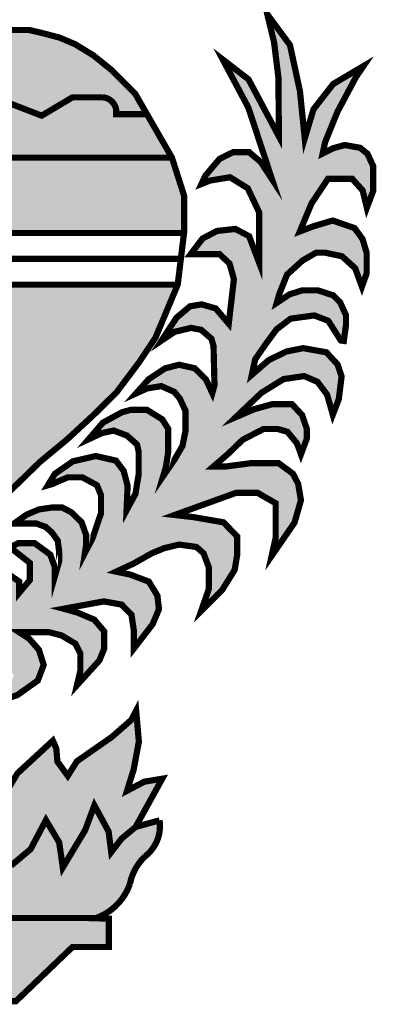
# Model space of a CAD drawing. Header units: millimetres. Extents: x 37.1 to 121.2, y 27.3 to 86.7.
# Tile 6 of 9: x 118.7 to 119.6, y 29 to 31.5. Entities that reach past the tile are written whole.
import ezdxf

# ---------------------------------------------------------------- set-up
doc = ezdxf.new("R2010")
doc.units = ezdxf.units.MM
doc.header["$MEASUREMENT"] = 0
doc.layers.get('0').update_dxf_attribs({"lineweight": 5})
doc.layers.add('TXT', color=114, linetype='Continuous')

# ---------------------------------------------------------------- blocks, each defined once
blk = doc.blocks.new('A$Cfa6a0658')
at = {"layer": 'TXT'}
h = blk.add_hatch(color=94, dxfattribs=at)
h.dxf.hatch_style = 1
h.paths.add_polyline_path([(14.59428916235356, 8.788757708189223), (14.83510375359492, 9.02099359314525), (15.16796189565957, 9.193578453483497), (15.40161090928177, 9.193578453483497), (15.55524430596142, 9.148828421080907), (15.70887770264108, 8.963460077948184), (15.77289872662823, 8.787675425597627), (15.86890893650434, 9.043360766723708), (15.86890893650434, 9.190378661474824), (15.79209223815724, 9.417297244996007), (15.62886208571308, 9.593066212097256), (15.311998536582, 9.593066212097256), (15.02396790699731, 9.513165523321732), (14.72629786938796, 9.385330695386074), (15.13622862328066, 9.775877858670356), (15.49472076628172, 9.996396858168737), (15.82437998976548, 10.04434668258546), (16.03883549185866, 9.951662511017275), (16.19246888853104, 9.747111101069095), (16.28528017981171, 9.424324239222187), (16.38129038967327, 9.67360999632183), (16.42611790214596, 10.03794709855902), (16.36201157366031, 10.23114238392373), (16.18278682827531, 10.42609441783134), (15.80830009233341, 10.49321162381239), (15.53946297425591, 10.43887790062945), (15.25458861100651, 10.30145938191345), (14.98250992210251, 10.06495710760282), (15.03693419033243, 10.31424286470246), (15.20016434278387, 10.55074513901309), (15.37994356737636, 10.7950586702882), (15.60719474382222, 10.96764353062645), (15.98807931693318, 11.01877746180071), (16.2121315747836, 10.93249287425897), (16.41390830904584, 10.61636946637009), (16.46177518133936, 10.60969032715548), (16.49700593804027, 10.86217587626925), (16.49700593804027, 11.02197725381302), (16.404151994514, 11.22748546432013), (16.28890562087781, 11.34253680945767), (16.04246093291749, 11.42243749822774), (15.79601624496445, 11.42243749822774), (15.59115749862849, 11.35852008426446), (15.38314248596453, 11.22110156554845), (15.42178542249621, 11.35610455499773), (15.54978481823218, 11.67570731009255), (15.79947107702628, 11.90262589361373), (16.01708284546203, 12.02726092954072), (16.16111948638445, 12.02726092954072), (16.43319817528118, 11.96972741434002), (16.64441210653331, 11.77797517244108), (16.75326064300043, 11.48075527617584), (16.83007734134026, 11.69487469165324), (16.83007734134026, 12.02406113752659), (16.76285739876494, 12.2477799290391), (16.63434617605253, 12.42234113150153), (16.28225187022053, 12.54379206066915), (15.96218940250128, 12.44790809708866), (15.75417438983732, 12.36800740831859), (15.94299589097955, 12.81935061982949), (16.20547782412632, 13.21247016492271), (16.33991770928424, 13.21247016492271), (16.59915807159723, 13.21247016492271), (16.76558714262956, 13.02710182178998), (16.83280708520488, 12.7490493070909), (16.93521513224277, 13.020702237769), (16.93521513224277, 13.23293942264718), (16.93521513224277, 13.41830776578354), (16.84240384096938, 13.61644390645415), (16.72395854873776, 13.712327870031), (16.47751386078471, 13.75707790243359), (16.2948342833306, 13.70730858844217), (16.12200737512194, 13.62100831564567), (16.16039439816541, 13.79999276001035), (16.35885530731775, 14.2889805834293), (16.6565253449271, 14.84670119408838), (16.77812690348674, 15.0256699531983), (16.29163536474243, 14.73803374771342), (15.97438794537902, 14.33067199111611), (15.83355022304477, 13.86405134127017), (15.75656291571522, 14.62299808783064), (15.59636107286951, 15.36273039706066), (15.23151374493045, 15.85810211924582), (15.34031962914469, 15.40746474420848), (15.41086644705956, 14.83724298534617), (15.41760550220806, 13.89634728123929), (14.92945052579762, 14.81209952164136), (14.51461476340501, 15.1314356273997), (14.92629425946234, 14.35934463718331), (15.30619783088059, 13.20927037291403), (15.12569351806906, 13.48434268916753), (14.93887667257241, 13.64243437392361), (14.68240870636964, 13.64243437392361), (14.46390124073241, 13.53492763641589), (14.23592497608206, 13.266176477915), (14.17288495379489, 13.13151856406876), (14.305874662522, 13.1852719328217), (14.63199374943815, 13.23902530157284), (14.91699606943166, 13.06197014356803), (15.10048603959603, 12.67622266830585), (15.10048603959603, 11.86504402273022), (14.93900462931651, 12.2919025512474), (14.717340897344, 12.40888318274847), (14.42201673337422, 12.37591277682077), (14.19037237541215, 12.25523042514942), (13.99903439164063, 12.00379578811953), (14.25584357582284, 12.00379578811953), (14.46232310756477, 12.00379578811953), (14.62346329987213, 11.85295069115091), (14.69396746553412, 11.60151605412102), (14.611136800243, 10.88543710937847), (14.40235404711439, 11.13128779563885), (14.17582795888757, 11.19619338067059), (13.98909641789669, 11.16585809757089), (13.76982121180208, 10.98130538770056), (13.53173636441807, 10.61533701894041), (13.74162807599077, 10.75609649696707), (14.00474979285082, 10.81864929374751), (14.16815055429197, 10.78735721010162), (14.33236170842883, 10.64501352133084), (14.36648350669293, 10.5274211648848), (14.38196627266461, 9.896136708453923), (14.34707673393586, 9.771533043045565), (14.2447966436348, 9.991236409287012), (14.06194645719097, 10.17072278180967), (13.81093797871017, 10.22642112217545), (13.58471045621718, 10.16763278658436), (13.32129017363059, 9.991236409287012), (13.11984360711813, 9.765337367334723), (13.2965092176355, 9.845802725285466), (13.52580770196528, 9.882929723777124), (13.73655245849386, 9.790088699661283), (13.82373365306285, 9.683272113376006), (13.91667290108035, 9.485214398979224), (13.91667290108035, 9.166474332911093), (13.86711098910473, 8.922003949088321), (13.73979402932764, 8.70426123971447), (13.55694384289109, 8.438129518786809), (13.60032117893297, 8.583563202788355), (13.63734333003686, 8.821853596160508), (13.63734333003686, 9.197938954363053), (13.54129046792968, 9.349568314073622), (13.29646656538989, 9.50119767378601), (13.03304628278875, 9.50119767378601), (12.89344547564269, 9.462909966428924), (12.58664785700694, 9.295799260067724), (12.35730672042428, 9.029667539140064), (12.57116509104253, 9.128704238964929), (12.76019985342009, 9.168921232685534), (12.97401557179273, 9.088471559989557), (13.13519841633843, 8.946127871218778), (13.16309298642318, 8.830778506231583), (13.16309298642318, 8.47180576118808), (13.11037480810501, 8.151403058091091), (12.967830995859, 7.888361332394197), (12.98472128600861, 8.281684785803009), (12.92074291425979, 8.521669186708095), (12.79671017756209, 8.686176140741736), (12.47110291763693, 8.75970861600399), (12.10476276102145, 8.674553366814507), (11.81404503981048, 8.473280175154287), (11.70161371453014, 8.289417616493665), (11.77527414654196, 8.310718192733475), (12.0195009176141, 8.417158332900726), (12.25788433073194, 8.417158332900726), (12.49046703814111, 8.291362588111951), (12.55679128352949, 8.130761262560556), (12.55679128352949, 7.841932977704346), (12.41923778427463, 7.436029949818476), (12.29844661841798, 7.204343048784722), (12.31921826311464, 7.346027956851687), (12.31921826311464, 7.485015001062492), (12.244448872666, 7.695620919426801), (12.08143198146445, 7.854543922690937), (11.93189320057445, 7.933048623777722), (11.77847306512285, 7.933048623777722), (11.55988029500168, 7.902415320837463), (11.35664233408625, 7.816256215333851), (11.15711511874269, 7.674116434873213), (11.3316054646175, 7.674116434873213), (11.51953126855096, 7.674116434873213), (11.66719335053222, 7.620504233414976), (11.7649949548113, 7.532431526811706), (11.86083455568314, 7.400314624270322), (11.88199007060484, 7.23182361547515), (11.88199007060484, 7.064132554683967), (11.81349056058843, 6.826751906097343), (11.81349056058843, 6.976875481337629), (11.74072582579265, 7.175435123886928), (11.49039978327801, 7.358513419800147), (11.22484688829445, 7.358513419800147), (11.09117474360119, 7.294737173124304), (11.41268738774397, 7.040808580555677), (11.41268738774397, 6.767696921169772), (11.23994578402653, 6.56168678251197), (11.23994578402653, 6.7437455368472), (11.01192686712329, 6.8993589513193), (10.72982489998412, 6.932313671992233), (10.56480335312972, 6.860396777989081), (10.37274028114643, 6.710571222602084), (10.53179051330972, 6.710571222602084), (10.7118256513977, 6.668628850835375), (10.81384982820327, 6.566753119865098), (10.81384982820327, 6.413931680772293), (10.65484224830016, 6.26034166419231), (10.32774215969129, 6.06258196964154), (7.143538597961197, 4.756078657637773), (7.128226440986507, 4.126550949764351), (8.072461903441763, 4.708222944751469), (9.138256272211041, 5.206794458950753), (9.792925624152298, 5.405542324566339), (10.32744359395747, 5.511009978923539), (10.75311302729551, 5.511009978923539), (10.99640144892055, 5.421525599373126), (11.1500348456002, 5.248940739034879), (11.10520733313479, 5.079555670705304), (10.8555637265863, 4.801503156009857), (11.20761538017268, 4.916554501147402), (11.54051617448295, 5.153056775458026), (11.63435111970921, 5.403832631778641), (11.55753442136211, 5.64673449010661), (11.40070210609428, 5.825703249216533), (11.24067087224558, 5.927986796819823), (11.72400614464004, 5.927986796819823), (11.92242440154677, 5.876837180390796), (12.1432777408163, 5.745802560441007), (12.22393314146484, 5.587993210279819), (12.22393314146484, 5.306740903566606), (12.16950887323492, 5.076638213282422), (12.53119993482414, 5.476125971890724), (12.60848580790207, 5.666576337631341), (12.60848580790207, 5.941429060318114), (12.44845457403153, 6.129997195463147), (12.17641853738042, 6.245048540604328), (11.95556519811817, 6.305766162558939), (12.60208797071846, 6.424017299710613), (12.88696233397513, 6.372883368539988), (13.04699356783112, 6.209897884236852), (13.08542324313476, 5.947828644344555), (13.08542324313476, 5.666576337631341), (13.38624954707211, 6.056480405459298), (13.48887085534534, 6.297578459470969), (13.46327950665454, 6.51809745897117), (13.32564070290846, 6.741816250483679), (13.02869575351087, 6.854295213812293), (12.80144457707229, 6.902229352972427), (13.0831200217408, 7.033263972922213), (13.37119330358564, 7.196265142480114), (13.57281047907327, 7.279349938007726), (13.81285732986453, 7.336883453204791), (14.09133385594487, 7.298533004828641), (14.20653757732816, 7.196265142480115), (14.2897521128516, 6.972546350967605), (14.2897521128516, 6.62097704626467), (14.16819320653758, 6.272027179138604), (14.50105134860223, 6.601213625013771), (14.70625131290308, 6.929019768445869), (14.74783725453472, 7.178305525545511), (14.74783725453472, 7.465941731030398), (14.52715452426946, 7.694350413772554), (14.04701817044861, 7.777450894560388), (13.74299294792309, 7.812601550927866), (14.7255727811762, 8.167354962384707), (15.07766708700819, 8.167354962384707), (15.36578302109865, 8.001169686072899), (15.36578302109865, 7.747507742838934), (15.36578302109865, 7.4438882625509), (15.3017619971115, 7.15625205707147), (15.67019211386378, 7.691181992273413), (15.77260016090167, 8.049135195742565), (15.72781530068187, 8.314404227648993), (15.64413159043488, 8.475554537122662), (15.4136814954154, 8.644939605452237), (14.96877589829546, 8.644939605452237), (14.55590213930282, 8.590621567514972), (14.36383906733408, 8.590621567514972)])
at = {"layer": 'TXT', "true_color": 0x2776bb}
h = blk.add_hatch(color=152, dxfattribs=at)
h.dxf.hatch_style = 1
h.paths.add_polyline_path([(12.91065565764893, 14.77672927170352), (12.53826036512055, 15.11346993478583), (12.22553972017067, 15.32500012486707), (11.93298911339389, 15.46464379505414), (11.40117128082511, 15.60534992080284), (10.4915267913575, 15.60534992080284), (10.22401189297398, 15.46109263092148), (9.626863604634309, 15.32343911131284), (8.891558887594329, 15.19808016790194), (8.048879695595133, 15.16354400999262), (7.403546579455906, 15.25454025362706), (6.683875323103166, 15.47837778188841), (6.035006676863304, 15.69489704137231), (5.068506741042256, 15.69489704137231), (4.441858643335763, 15.35436281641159), (4.586554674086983, 14.99342644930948), (4.622817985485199, 14.92685922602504), (4.786206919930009, 14.87837447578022), (5.252738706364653, 15.06752517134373), (5.315037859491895, 15.07544541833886), (5.421709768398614, 15.05851338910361), (5.536886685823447, 14.98553026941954), (5.932761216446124, 14.48588105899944), (6.583267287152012, 14.81568820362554), (6.94130534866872, 14.85027155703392), (7.130014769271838, 14.79998671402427), (7.34501816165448, 14.66910918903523), (7.682352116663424, 14.86072887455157), (8.026020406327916, 14.89659697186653), (8.338910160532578, 14.80910490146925), (8.508420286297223, 14.70101907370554), (8.682359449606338, 14.50916171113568), (9.143065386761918, 14.71160481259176), (9.399105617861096, 14.80577044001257), (9.651693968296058, 14.81058720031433), (9.800688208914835, 14.76984055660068), (9.952130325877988, 14.68788422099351), (10.05729318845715, 14.59668791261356), (10.12264758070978, 14.5169592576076), (10.33583035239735, 14.13803909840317), (10.38624274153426, 14.20341504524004), (10.62248673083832, 14.48291381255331), (10.82980316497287, 14.53149762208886), (10.98017496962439, 14.46902118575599), (11.60183124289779, 14.22871937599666), (12.09814692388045, 14.52375896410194), (12.35955903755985, 14.52375896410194), (12.57912676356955, 14.52375896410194), (12.74926802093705, 14.43728273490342), (12.80102877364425, 14.2535791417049), (13.24525213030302, 14.2535791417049), (13.1779913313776, 14.45664704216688)])
at = {"layer": 'TXT', "true_color": 0x478a82}
h = blk.add_hatch(color=137, dxfattribs=at)
h.dxf.hatch_style = 1
h.paths.add_polyline_path([(9.535712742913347, 13.55469105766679), (13.69735504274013, 13.55469105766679), (13.29492175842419, 14.2535791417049), (12.80102877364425, 14.2535791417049, 0.4727332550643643), (12.55190332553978, 14.52375896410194), (12.09814692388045, 14.52375896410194), (11.60183124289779, 14.22871937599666), (10.98017496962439, 14.46902118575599, 0.415946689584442), (10.54909643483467, 14.41460746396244), (10.33583035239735, 14.13803909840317), (10.19517567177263, 14.38740523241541, 0.4164842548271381), (9.251357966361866, 14.75919066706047), (8.682359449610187, 14.50916171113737), (8.655152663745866, 14.55060936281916, 0.4360324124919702), (7.34879815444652, 14.67250665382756), (7.371009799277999, 14.6458264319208, 0.3188636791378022), (6.472568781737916, 14.76823647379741), (5.932761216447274, 14.4858810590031), (5.536886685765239, 14.98553026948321, 0.3053813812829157), (5.206067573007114, 15.05248034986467), (4.786206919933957, 14.87837447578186, -0.3787314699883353), (4.856584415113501, 14.55254444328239, -0.7043777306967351), (5.043855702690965, 14.16065824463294, -1.317971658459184), (4.84246673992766, 13.7334591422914, -0.1943097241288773), (4.713517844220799, 13.58439566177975), (4.824975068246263, 13.55469105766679), (6.253274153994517, 13.55469105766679), (6.304074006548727, 13.64195412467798, -0.3300749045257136), (6.533860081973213, 13.81070337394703), (7.35634212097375, 13.80724559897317, -0.1146010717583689), (7.47983363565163, 13.8420488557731, -0.4765698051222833), (7.815752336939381, 13.9666227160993, 0.2737102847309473), (8.021807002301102, 13.9666227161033, -0.6049784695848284), (8.340418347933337, 14.01679803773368), (8.447765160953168, 13.99257482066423), (8.375047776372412, 13.9666227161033), (8.375047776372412, 13.90433891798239), (8.423526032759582, 13.84031996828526), (8.489326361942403, 13.80917493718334), (8.439111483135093, 13.75381295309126), (8.352530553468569, 13.75381295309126), (8.289912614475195, 13.63796881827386, 0.159044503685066), (8.494848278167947, 13.7122302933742, -0.2078529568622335), (8.807894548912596, 13.79324026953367, 0.07848322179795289), (9.010581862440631, 13.79324026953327, -0.6457057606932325), (9.350652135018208, 13.81993008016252), (9.460658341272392, 13.81993008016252), (9.38218013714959, 13.76173483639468)])
at = {"layer": 'TXT'}
h = blk.add_hatch(color=94, dxfattribs=at)
h.dxf.hatch_style = 1
h.paths.add_polyline_path([(13.89538942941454, 12.93553130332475), (13.69735504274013, 13.55469105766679), (9.535712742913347, 13.55469105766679), (9.458755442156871, 13.52440944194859, 0.2222666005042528), (9.327730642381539, 13.52440944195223, -0.3725303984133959), (9.149818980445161, 13.32638194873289, -0.2841443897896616), (8.859292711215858, 12.87406459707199, 0.2947008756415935), (8.821983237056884, 12.78906828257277), (8.833956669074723, 12.34366973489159), (13.89199310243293, 12.34307137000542), (13.89556003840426, 12.37186598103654)])
h.paths.add_polyline_path([(8.640472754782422, 12.86890690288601, 0.3909448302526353), (8.58789201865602, 12.96647432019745), (8.448187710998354, 13.01450612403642), (8.325010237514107, 13.03401836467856), (8.16815130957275, 13.00554851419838), (8.04346276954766, 12.9154877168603), (7.843498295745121, 13.03963590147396), (7.843498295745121, 12.93339361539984), (7.792581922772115, 12.93339361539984), (7.779456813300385, 12.60303087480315), (7.838439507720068, 12.58151769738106), (7.833628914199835, 12.51770521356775, -0.1680207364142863), (7.658600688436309, 12.54505031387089, -0.05957761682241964), (7.665462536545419, 12.86728502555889), (7.610567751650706, 12.92441736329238, 0.2104274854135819), (7.459614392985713, 12.58161712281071), (7.459614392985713, 12.37136340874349), (7.29036763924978, 12.37136340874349), (7.29036763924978, 12.66617534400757), (7.30170271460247, 12.73036822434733), (7.173672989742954, 12.90046916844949), (7.247494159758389, 13.07067688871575), (7.183498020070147, 13.19897251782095, -0.02986832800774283), (7.165593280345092, 13.18686313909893, 0.05296910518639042), (7.058246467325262, 13.14187447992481, -0.2306608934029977), (6.942231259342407, 13.14187447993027, 0.3325145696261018), (6.699810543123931, 13.22319483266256), (6.675571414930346, 13.10208501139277), (6.611507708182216, 13.14014559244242, 0.04824369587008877), (6.536772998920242, 13.05472986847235), (6.536772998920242, 12.58166846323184), (6.426233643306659, 12.6179707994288), (6.426233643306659, 12.56053606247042), (6.369086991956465, 12.5086318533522), (6.308481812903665, 12.5086318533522), (6.308481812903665, 12.61244027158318), (6.314248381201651, 12.65474798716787), (4.22002689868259, 13.34251328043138, -0.03985524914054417), (4.250404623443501, 13.45946290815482, -0.1934243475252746), (3.891818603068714, 13.56669038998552, -0.2558123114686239), (3.354737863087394, 13.56669038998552, -0.3447212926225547), (2.862628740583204, 13.6061532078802), (2.850589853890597, 13.58582628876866), (2.651659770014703, 12.34440109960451), (8.720056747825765, 12.34368320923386), (8.640472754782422, 12.45416925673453)])
h.paths.add_polyline_path([(6.202709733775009, 13.46783241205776), (6.253274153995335, 13.55469105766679), (4.824975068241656, 13.55469105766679), (6.219167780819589, 13.18312301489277), (6.242460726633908, 13.3061313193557)], flags=17)
h.paths.add_polyline_path([(6.050327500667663, 13.22812084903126), (5.628155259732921, 13.34063450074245), (5.628155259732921, 12.88006848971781), (6.050327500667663, 12.74142249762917)], flags=17)
h.paths.add_polyline_path([(6.202709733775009, 13.09620929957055), (6.219167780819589, 13.18312301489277), (6.050327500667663, 13.22812084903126), (6.050327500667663, 12.74142249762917), (6.314248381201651, 12.65474798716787), (6.338195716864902, 12.83044296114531), (6.338195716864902, 12.92316394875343)], flags=17)
h.paths.add_polyline_path([(5.628155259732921, 13.34063450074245), (5.161613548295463, 13.46497311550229), (5.161613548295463, 13.03328590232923), (5.628155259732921, 12.88006848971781)], flags=17)
h.paths.add_polyline_path([(5.161613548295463, 13.46497311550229), (4.824975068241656, 13.55469105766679), (4.72894556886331, 13.55469105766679), (4.727128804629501, 13.17597545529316), (5.161613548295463, 13.03328590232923)], flags=17)
h.paths.add_polyline_path([(4.72894556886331, 13.55469105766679), (4.50153050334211, 13.55469105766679, -0.1362781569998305), (4.250404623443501, 13.45946290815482, 0.03985524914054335), (4.22002689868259, 13.34251328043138), (4.727128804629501, 13.17597545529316)], flags=17)
h = blk.add_hatch(color=2, dxfattribs=at)
h.dxf.hatch_style = 1
h.paths.add_polyline_path([(12.01651526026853, 9.031565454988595), (12.44039329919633, 9.42225378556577), (12.81168111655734, 9.789806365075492), (13.17443848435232, 10.27410429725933), (13.43167419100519, 10.65900476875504), (13.79033694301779, 11.51366294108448), (8.765275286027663, 11.51252189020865, 0.1828640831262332), (9.846027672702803, 6.541891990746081), (10.10334868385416, 6.99205880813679), (10.58425277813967, 7.696122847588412), (11.05372607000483, 8.158241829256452), (11.57135374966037, 8.662899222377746)])
h.paths.add_polyline_path([(11.13068374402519, 9.84022539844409), (10.53241190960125, 8.868824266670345), (9.821981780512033, 9.877593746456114), (10.49501856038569, 10.84899487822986)], flags=16)
h = blk.add_hatch(color=2, dxfattribs=at)
h.dxf.hatch_style = 1
h.paths.add_polyline_path([(9.720672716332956, 2.703474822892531), (9.956966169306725, 2.49517463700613), (10.0400527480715, 2.205546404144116), (10.27429889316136, 2.629048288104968), (10.58344238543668, 2.829819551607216), (10.78953804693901, 3.141015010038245), (10.85995690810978, 2.969826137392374), (10.90768477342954, 2.578322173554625), (11.10994173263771, 2.179006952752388), (11.42411819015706, 2.442519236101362), (11.67043492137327, 2.909312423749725), (11.88408003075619, 2.550433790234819), (11.94187382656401, 2.148891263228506), (12.30143227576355, 2.746954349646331), (12.44973414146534, 3.145987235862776), (12.67843549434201, 2.726877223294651), (12.72117304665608, 2.395604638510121), (12.88704763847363, 2.61143374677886), (13.11323250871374, 2.799656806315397), (13.54099190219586, 3.574398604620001), (13.25232148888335, 3.52701344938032), (12.97550840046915, 3.380905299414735), (13.08226697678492, 3.724443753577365), (13.16531090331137, 4.17065788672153), (13.12180561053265, 4.668194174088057), (13.04272834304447, 4.518133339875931), (12.73030062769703, 4.24568046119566), (12.1687837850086, 3.854756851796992), (12.02184679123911, 3.62099949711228), (11.85482058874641, 3.851117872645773), (11.83775968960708, 4.060092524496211), (11.78175728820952, 4.186452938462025), (11.21448239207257, 3.662988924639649), (10.91715357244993, 3.174659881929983), (10.79196922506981, 3.401249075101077), (10.79196922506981, 3.737211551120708), (10.79196922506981, 4.131758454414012), (10.68103072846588, 4.279858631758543), (10.18025068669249, 3.615744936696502), (9.71470140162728, 3.127431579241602), (9.530827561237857, 3.533711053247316), (9.202191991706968, 3.869673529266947), (8.904863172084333, 3.502450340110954), (8.735021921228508, 3.147226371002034), (8.492501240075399, 3.674596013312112), (8.324238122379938, 3.522245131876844), (8.187324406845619, 3.209716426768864), (8.030833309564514, 3.701951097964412), (7.983873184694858, 4.237147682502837), (7.635702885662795, 3.850396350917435), (7.412716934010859, 3.373799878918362), (7.048850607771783, 3.705856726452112), (6.831963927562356, 4.17432823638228), (6.487674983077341, 3.896965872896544), (6.362490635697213, 3.486780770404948), (5.955630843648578, 3.98290538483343), (5.861710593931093, 4.311056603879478), (5.505692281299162, 3.971188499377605), (5.337471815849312, 3.541459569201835), (5.229860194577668, 3.867571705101), (4.631790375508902, 4.213306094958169), (4.033763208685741, 4.70047442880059), (4.033763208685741, 4.19758946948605), (4.254104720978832, 3.144685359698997), (3.842766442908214, 3.317034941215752), (3.475104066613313, 3.849580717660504), (3.050884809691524, 4.289316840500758), (3.143824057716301, 3.970608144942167), (3.196328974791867, 3.389641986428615), (3.346550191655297, 2.950972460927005), (2.930392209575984, 2.950972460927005), (4.037431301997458, 1.789055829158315), (4.037431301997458, 2.002877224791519), (3.976822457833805, 2.156184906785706), (3.855647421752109, 2.39422433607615), (4.134422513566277, 2.305461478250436), (4.279866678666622, 2.305461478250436), (4.279866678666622, 2.414395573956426), (4.219257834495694, 2.495080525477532), (4.219257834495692, 2.6241858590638), (4.740468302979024, 2.317570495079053), (5.059635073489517, 1.893958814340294), (5.104078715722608, 2.111811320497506), (5.192966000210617, 2.341772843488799), (5.249565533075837, 2.591905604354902), (5.201069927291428, 2.842038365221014), (5.498704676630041, 2.677960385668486), (5.658941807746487, 2.49390413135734), (5.816499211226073, 2.631071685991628), (5.901377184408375, 2.328487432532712), (6.123595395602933, 2.070292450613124), (6.402370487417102, 2.417250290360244), (6.77660130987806, 2.598399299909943), (6.747640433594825, 2.369096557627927), (6.792851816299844, 2.105584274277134), (6.991440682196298, 1.839562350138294), (7.099478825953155, 2.113113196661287), (7.267912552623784, 2.31137481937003), (7.655664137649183, 2.601285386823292), (7.826571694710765, 2.907461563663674), (8.148894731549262, 2.519925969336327), (8.246909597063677, 2.186143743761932), (8.659100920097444, 2.409501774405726), (8.853595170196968, 2.673359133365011), (9.13510000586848, 2.417375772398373), (9.240664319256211, 2.146334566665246), (9.569897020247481, 2.394789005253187)])
h = blk.add_hatch(color=1, dxfattribs=at)
h.dxf.hatch_style = 1
h.paths.add_polyline_path([(10.0400527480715, 2.205546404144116), (9.956966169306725, 2.49517463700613), (9.720672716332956, 2.703474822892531), (9.569897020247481, 2.394789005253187), (9.240664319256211, 2.146334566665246), (9.13510000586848, 2.417375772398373), (8.853595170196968, 2.673359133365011), (8.659100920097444, 2.409501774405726), (8.246909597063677, 2.186143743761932), (8.148894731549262, 2.519925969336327), (7.826571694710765, 2.907461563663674), (7.655664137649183, 2.601285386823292), (7.267912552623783, 2.311374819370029), (7.099478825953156, 2.113113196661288), (6.991440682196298, 1.839562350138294), (6.792851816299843, 2.105584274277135), (6.747640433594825, 2.369096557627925), (6.77660130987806, 2.598399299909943), (6.402370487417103, 2.417250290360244), (6.123595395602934, 2.070292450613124), (5.901377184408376, 2.32848743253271), (5.816499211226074, 2.631071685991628), (5.658941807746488, 2.493904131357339), (5.498704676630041, 2.677960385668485), (5.201069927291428, 2.842038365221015), (5.249565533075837, 2.591905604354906), (5.192966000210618, 2.341772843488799), (5.10407871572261, 2.111811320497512), (5.059635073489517, 1.893958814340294), (4.740468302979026, 2.317570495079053), (4.219257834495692, 2.6241858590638), (4.219257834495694, 2.495080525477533), (4.279866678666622, 2.414395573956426), (4.279866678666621, 2.305461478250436), (4.134422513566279, 2.305461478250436), (3.855647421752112, 2.394224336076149), (3.976822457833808, 2.156184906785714), (4.037431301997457, 2.00287722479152), (4.037431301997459, 1.789055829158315), (4.191779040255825, 1.335924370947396), (12.4797270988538, 1.335924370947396, 0.2245356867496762), (13.02148599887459, 1.883879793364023, -0.1790404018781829), (13.31981780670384, 2.374283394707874, 0.2419435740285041), (13.49789807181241, 2.906268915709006), (13.11323250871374, 2.799656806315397), (12.88704763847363, 2.611433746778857), (12.72117304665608, 2.395604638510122), (12.67843549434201, 2.72687722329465), (12.44973414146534, 3.145987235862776), (12.30143227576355, 2.746954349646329), (11.94187382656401, 2.148891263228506), (11.88408003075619, 2.55043379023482), (11.67043492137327, 2.909312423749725), (11.42411819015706, 2.442519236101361), (11.10994173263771, 2.179006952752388), (10.90768477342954, 2.578322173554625), (10.85995690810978, 2.969826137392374), (10.78953804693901, 3.141015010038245), (10.58344238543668, 2.829819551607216), (10.27429889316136, 2.629048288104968)])
at = {"layer": 'TXT', "true_color": 0x000000}
h = blk.add_hatch(color=18, dxfattribs=at)
h.dxf.hatch_style = 1
h.paths.add_polyline_path([(4.036866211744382, 1.335924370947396), (4.036866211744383, 0.8344636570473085), (4.679165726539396, 0.8344636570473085), (5.570343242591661, 1.110223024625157e-16), (11.18773835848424, -1.110223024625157e-16), (12.09713243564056, 0.870633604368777), (12.68219534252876, 0.870633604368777), (12.68219534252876, 1.326648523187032), (12.35821726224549, 1.335924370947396)])
h.paths.add_polyline_path([(11.02680858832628, 0.3059248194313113), (6.082892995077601, 0.3059248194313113), (6.082892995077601, 0.9809560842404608), (11.02680858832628, 0.9809560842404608)], flags=16)
at = {"layer": 'TXT', "color": 18, "true_color": 0x000000, "const_width": 0.1}
for points in [[(11.01192686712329, 6.8993589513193), (11.23994578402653, 6.7437455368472), (11.23994578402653, 6.56168678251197), (11.41268738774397, 6.767696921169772), (11.41268738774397, 7.040808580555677), (11.09117474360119, 7.294737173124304), (11.22484688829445, 7.358513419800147), (11.49039978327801, 7.358513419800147), (11.74072582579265, 7.175435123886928), (11.81349056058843, 6.976875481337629), (11.81349056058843, 6.826751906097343), (11.88199007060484, 7.064132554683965), (11.88199007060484, 7.23182361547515), (11.86083455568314, 7.400314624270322), (11.7649949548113, 7.532431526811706), (11.66719335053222, 7.620504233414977), (11.51953126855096, 7.674116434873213), (11.3316054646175, 7.674116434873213), (11.15711511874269, 7.674116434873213), (11.35664233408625, 7.816256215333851), (11.55988029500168, 7.902415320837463), (11.77847306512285, 7.933048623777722), (11.93189320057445, 7.933048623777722), (12.08143198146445, 7.854543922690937), (12.244448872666, 7.695620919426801), (12.31921826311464, 7.485015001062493), (12.31921826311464, 7.346027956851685), (12.29844661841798, 7.204343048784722), (12.41923778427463, 7.436029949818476), (12.55679128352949, 7.841932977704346), (12.55679128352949, 8.130761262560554), (12.49046703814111, 8.291362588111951), (12.25788433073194, 8.417158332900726), (12.0195009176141, 8.417158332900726), (11.77527414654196, 8.310718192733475), (11.70161371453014, 8.289417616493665), (11.81404503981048, 8.473280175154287), (12.10476276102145, 8.674553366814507), (12.47110291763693, 8.75970861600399), (12.79671017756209, 8.686176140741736), (12.92074291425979, 8.521669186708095), (12.98472128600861, 8.281684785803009), (12.967830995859, 7.888361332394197), (13.11037480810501, 8.151403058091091), (13.16309298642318, 8.47180576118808), (13.16309298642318, 8.830778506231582), (13.13519841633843, 8.946127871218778), (12.97401557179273, 9.088471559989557), (12.76019985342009, 9.168921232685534), (12.57116509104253, 9.128704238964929), (12.35730672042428, 9.029667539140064), (12.58664785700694, 9.295799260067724), (12.89344547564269, 9.462909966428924), (13.03304628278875, 9.50119767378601), (13.29646656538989, 9.50119767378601), (13.54129046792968, 9.349568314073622), (13.63734333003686, 9.197938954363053), (13.63734333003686, 8.821853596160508), (13.60032117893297, 8.583563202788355), (13.55694384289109, 8.438129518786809), (13.73979402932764, 8.70426123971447), (13.86711098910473, 8.922003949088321), (13.91667290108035, 9.166474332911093), (13.91667290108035, 9.485214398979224), (13.82373365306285, 9.683272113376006), (13.73655245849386, 9.790088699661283), (13.52580770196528, 9.882929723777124), (13.2965092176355, 9.845802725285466), (13.11984360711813, 9.765337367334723), (13.32129017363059, 9.991236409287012), (13.58471045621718, 10.16763278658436), (13.81093797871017, 10.22642112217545), (14.06194645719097, 10.17072278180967), (14.2447966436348, 9.991236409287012), (14.34707673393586, 9.771533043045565), (14.38196627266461, 9.896136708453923), (14.36648350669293, 10.5274211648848), (14.33236170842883, 10.64501352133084), (14.16815055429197, 10.78735721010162), (14.00474979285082, 10.81864929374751), (13.74162807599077, 10.75609649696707), (13.53173636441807, 10.61533701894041), (13.76982121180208, 10.98130538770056), (13.98909641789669, 11.16585809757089), (14.17582795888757, 11.19619338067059), (14.40235404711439, 11.13128779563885), (14.611136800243, 10.88543710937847), (14.69396746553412, 11.60151605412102), (14.62346329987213, 11.85295069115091), (14.46232310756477, 12.00379578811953), (14.25584357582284, 12.00379578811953), (13.99903439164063, 12.00379578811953), (14.19037237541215, 12.25523042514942), (14.42201673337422, 12.37591277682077), (14.717340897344, 12.40888318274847), (14.93900462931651, 12.2919025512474), (15.10048603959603, 11.86504402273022), (15.10048603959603, 12.67622266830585), (14.91699606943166, 13.06197014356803), (14.63199374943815, 13.23902530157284), (14.305874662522, 13.18527193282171), (14.17288495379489, 13.13151856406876), (14.23592497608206, 13.266176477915), (14.46390124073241, 13.53492763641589), (14.68240870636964, 13.64243437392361), (14.93887667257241, 13.64243437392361), (15.12569351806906, 13.48434268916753), (15.30619783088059, 13.20927037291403), (14.92629425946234, 14.35934463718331), (14.51461476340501, 15.1314356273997), (14.92945052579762, 14.81209952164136), (15.41760550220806, 13.89634728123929), (15.41086644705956, 14.83724298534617), (15.34031962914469, 15.40746474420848), (15.23151374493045, 15.85810211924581), (15.59636107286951, 15.36273039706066), (15.75656291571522, 14.62299808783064), (15.83355022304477, 13.86405134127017), (15.97438794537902, 14.33067199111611), (16.29163536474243, 14.73803374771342), (16.77812690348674, 15.0256699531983), (16.6565253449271, 14.84670119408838), (16.35885530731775, 14.28898058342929), (16.16039439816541, 13.79999276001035), (16.12200737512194, 13.62100831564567), (16.2948342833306, 13.70730858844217), (16.47751386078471, 13.75707790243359), (16.72395854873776, 13.712327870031), (16.84240384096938, 13.61644390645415), (16.93521513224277, 13.41830776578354), (16.93521513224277, 13.23293942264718), (16.93521513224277, 13.020702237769), (16.83280708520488, 12.7490493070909), (16.76558714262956, 13.02710182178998), (16.59915807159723, 13.21247016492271), (16.33991770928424, 13.21247016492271), (16.20547782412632, 13.21247016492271), (15.94299589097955, 12.81935061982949), (15.75417438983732, 12.36800740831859), (15.96218940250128, 12.44790809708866), (16.28225187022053, 12.54379206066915), (16.63434617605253, 12.42234113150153), (16.76285739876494, 12.2477799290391), (16.83007734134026, 12.02406113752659), (16.83007734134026, 11.69487469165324), (16.75326064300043, 11.48075527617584), (16.64441210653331, 11.77797517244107), (16.43319817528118, 11.96972741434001), (16.16111948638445, 12.02726092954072), (16.01708284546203, 12.02726092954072), (15.79947107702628, 11.90262589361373), (15.54978481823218, 11.67570731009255), (15.42178542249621, 11.35610455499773), (15.38314248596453, 11.22110156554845), (15.59115749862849, 11.35852008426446), (15.79601624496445, 11.42243749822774), (16.04246093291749, 11.42243749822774), (16.28890562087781, 11.34253680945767), (16.404151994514, 11.22748546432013), (16.49700593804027, 11.02197725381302), (16.49700593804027, 10.86217587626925), (16.46177518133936, 10.60969032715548), (16.41390830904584, 10.61636946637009), (16.2121315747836, 10.93249287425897), (15.98807931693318, 11.01877746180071), (15.60719474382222, 10.96764353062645), (15.37994356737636, 10.7950586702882), (15.20016434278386, 10.55074513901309), (15.03693419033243, 10.31424286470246), (14.98250992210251, 10.06495710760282), (15.25458861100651, 10.30145938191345), (15.53946297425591, 10.43887790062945), (15.80830009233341, 10.49321162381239), (16.18278682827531, 10.42609441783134), (16.36201157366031, 10.23114238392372), (16.42611790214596, 10.03794709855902), (16.38129038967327, 9.67360999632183), (16.28528017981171, 9.424324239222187), (16.19246888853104, 9.747111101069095), (16.03883549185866, 9.951662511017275), (15.82437998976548, 10.04434668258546), (15.49472076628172, 9.996396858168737), (15.13622862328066, 9.775877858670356), (14.72629786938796, 9.385330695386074), (15.02396790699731, 9.513165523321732), (15.311998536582, 9.593066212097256), (15.62886208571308, 9.593066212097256), (15.79209223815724, 9.417297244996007), (15.86890893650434, 9.190378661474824), (15.86890893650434, 9.043360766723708), (15.77289872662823, 8.787675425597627), (15.70887770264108, 8.963460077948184), (15.55524430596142, 9.148828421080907), (15.40161090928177, 9.193578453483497), (15.16796189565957, 9.193578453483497), (14.83510375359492, 9.02099359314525), (14.59428916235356, 8.788757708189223), (14.36383906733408, 8.590621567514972), (14.55590213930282, 8.590621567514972), (14.96877589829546, 8.644939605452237), (15.4136814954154, 8.644939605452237), (15.64413159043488, 8.475554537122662), (15.72781530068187, 8.314404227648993), (15.77260016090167, 8.049135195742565), (15.67019211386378, 7.691181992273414), (15.3017619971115, 7.15625205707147), (15.36578302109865, 7.4438882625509), (15.36578302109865, 7.747507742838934), (15.36578302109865, 8.001169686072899), (15.07766708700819, 8.167354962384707), (14.7255727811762, 8.167354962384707), (13.74299294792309, 7.812601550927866), (14.04701817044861, 7.777450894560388), (14.52715452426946, 7.694350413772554), (14.74783725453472, 7.465941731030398), (14.74783725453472, 7.178305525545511), (14.70625131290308, 6.929019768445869), (14.50105134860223, 6.60121362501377), (14.16819320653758, 6.272027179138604), (14.2897521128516, 6.62097704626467), (14.2897521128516, 6.972546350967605), (14.20653757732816, 7.196265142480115), (14.09133385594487, 7.298533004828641), (13.81285732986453, 7.336883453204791), (13.57281047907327, 7.279349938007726), (13.37119330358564, 7.196265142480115), (13.0831200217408, 7.033263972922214), (12.80144457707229, 6.902229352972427), (13.02869575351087, 6.854295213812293), (13.32564070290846, 6.74181625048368), (13.46327950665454, 6.51809745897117), (13.48887085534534, 6.297578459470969), (13.38624954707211, 6.056480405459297), (13.08542324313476, 5.666576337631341), (13.08542324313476, 5.947828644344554), (13.04699356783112, 6.209897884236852), (12.88696233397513, 6.372883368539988), (12.60208797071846, 6.424017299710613), (11.95556519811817, 6.305766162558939), (12.17641853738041, 6.24504854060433), (12.44845457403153, 6.129997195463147), (12.60848580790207, 5.941429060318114), (12.60848580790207, 5.666576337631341), (12.53119993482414, 5.476125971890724), (12.16950887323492, 5.076638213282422), (12.22393314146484, 5.306740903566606), (12.22393314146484, 5.587993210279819), (12.1432777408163, 5.745802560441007), (11.92242440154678, 5.876837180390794), (11.72400614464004, 5.927986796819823), (11.24067087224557, 5.927986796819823), (11.40070210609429, 5.825703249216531), (11.55753442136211, 5.64673449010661), (11.63435111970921, 5.403832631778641), (11.54051617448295, 5.153056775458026), (11.20761538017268, 4.916554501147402), (10.8555637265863, 4.801503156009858)], [(13.84294849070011, 11.94715158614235), (13.89556003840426, 12.37186598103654), (13.89538942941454, 12.93553130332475), (13.69735504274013, 13.55469105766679), (13.10517123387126, 14.58311048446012), (12.71614008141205, 14.97034805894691), (12.43173489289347, 15.19918024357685), (12.14280856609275, 15.37548250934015), (11.89133091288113, 15.48234615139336), (11.59703040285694, 15.55981562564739), (11.40117128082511, 15.60534992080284), (10.7296542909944, 15.60534992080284)], [(11.05372607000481, 8.15824182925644), (11.57135374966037, 8.662899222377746), (12.01651526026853, 9.031565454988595), (12.44039329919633, 9.422253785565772), (12.81168111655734, 9.789806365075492), (13.17443848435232, 10.27410429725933), (13.43167419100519, 10.65900476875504), (13.79033694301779, 11.51366294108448), (13.84294849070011, 11.94715158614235)], [(12.75186706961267, 14.2535791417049), (13.29549545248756, 14.2535791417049)], [(13.69735504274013, 13.55469105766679), (9.535712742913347, 13.55469105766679)], [(2.651659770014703, 12.34440109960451), (13.89199310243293, 12.34307137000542)], [(7.935295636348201, 11.92805472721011), (13.84294849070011, 11.92805472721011)], [(13.79033694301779, 11.51366294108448), (2.876309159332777, 11.51118467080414)], [(10.91715357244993, 3.174659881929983), (11.21448239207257, 3.662988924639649), (11.78175728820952, 4.186452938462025), (11.83775968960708, 4.060092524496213), (11.85482058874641, 3.851117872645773), (12.02184679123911, 3.62099949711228), (12.1687837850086, 3.854756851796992), (12.73030062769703, 4.245680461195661), (13.04272834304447, 4.518133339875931), (13.12180561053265, 4.668194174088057), (13.16531090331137, 4.170657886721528), (13.08226697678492, 3.724443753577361), (12.97550840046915, 3.380905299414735), (13.25232148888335, 3.52701344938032), (13.54099190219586, 3.574398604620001), (13.11323250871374, 2.799656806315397), (12.88704763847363, 2.611433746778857), (12.72117304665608, 2.395604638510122), (12.67843549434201, 2.72687722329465), (12.44973414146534, 3.145987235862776), (12.30143227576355, 2.74695434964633), (11.94187382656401, 2.148891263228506), (11.88408003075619, 2.55043379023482), (11.67043492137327, 2.909312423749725), (11.42411819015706, 2.442519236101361), (11.10994173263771, 2.179006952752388)], [(12.4797270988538, 1.335924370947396), (4.036866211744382, 1.335924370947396), (4.036866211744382, 0.8344636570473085), (4.679165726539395, 0.8344636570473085), (5.570343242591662, 0), (11.18773835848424, 0), (12.09713243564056, 0.870633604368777), (12.68219534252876, 0.870633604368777), (12.68219534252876, 1.326648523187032), (12.35821726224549, 1.335924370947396)]]:
    blk.add_lwpolyline(points, dxfattribs=at)
for points in [[(8.682359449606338, 14.50916171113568), (9.251357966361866, 14.75919066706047, -0.4164842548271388), (10.19517567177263, 14.3874052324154), (10.33583035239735, 14.13803909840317), (10.54909643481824, 14.41460746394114, -0.4159466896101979), (10.98017496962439, 14.46902118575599), (11.60183124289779, 14.22871937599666), (12.09814692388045, 14.52375896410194), (12.57912676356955, 14.52375896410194, -0.4381544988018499), (12.80102877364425, 14.2535791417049)], [(13.11323250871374, 2.799656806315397), (13.49789807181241, 2.906268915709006, -0.273501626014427), (13.26495235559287, 2.326758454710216, 0.1564778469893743), (13.0214859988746, 1.883879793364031, -0.2245356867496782), (12.4797270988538, 1.335924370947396, -0.6827067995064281)]]:
    blk.add_lwpolyline(points, format="xyb", dxfattribs=at)
blk = doc.blocks.new('Carimbo_Rafael_2022')
at = {"xscale": 0.158582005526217, "yscale": 0.158582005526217, "zscale": 0.158582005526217}
blk.add_blockref('A$Cfa6a0658', (572.0048602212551, -60.2313982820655), dxfattribs=at)

msp = doc.modelspace()

# ---------------------------------------------------------------- block references
msp.add_blockref('Carimbo_Rafael_2022', (-455.0673530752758, 89.19034894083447))

doc.saveas('drawing.dxf')
